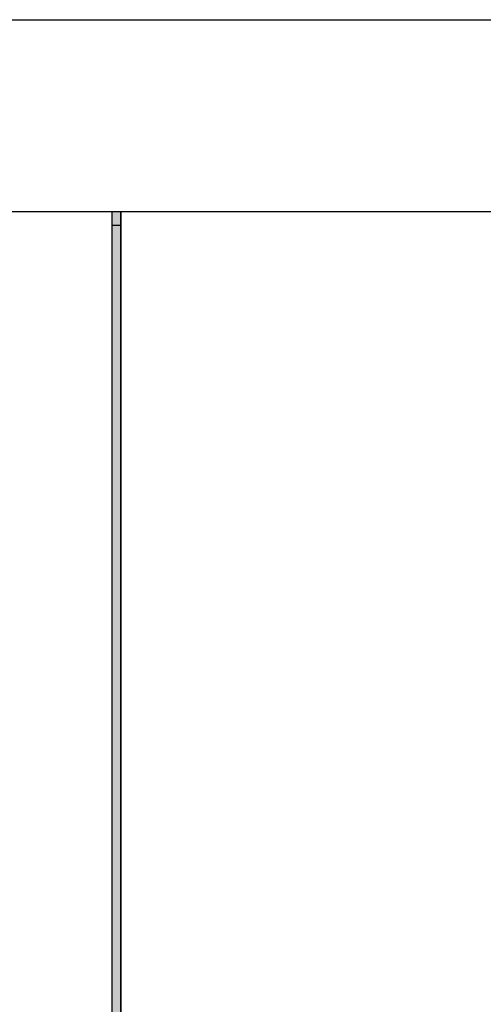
# Model space of a CAD drawing. Header units: millimetres. Extents: x 22865 to 60762, y -18816 to 15611.
# Tile 40 of 256: x 39224 to 39822, y -12252 to -10985. Entities that reach past the tile are written whole.
import ezdxf

# ---------------------------------------------------------------- set-up
doc = ezdxf.new("R2010")
doc.units = ezdxf.units.MM
doc.layers.add('RAMLA', color=2, linetype='Continuous')
doc.layers.add('WYMIARY', color=6, linetype='Continuous')

msp = doc.modelspace()

# ---------------------------------------------------------------- hatches: boundary and pattern name
at = {"layer": 'RAMLA'}
msp.add_hatch(color=12, dxfattribs=at).paths.add_polyline_path([(39343.36, -11231.5), (39354.52, -11231.5), (39354.52, -13304.31), (39343.36, -13304.31)])

# ---------------------------------------------------------------- linework, layer by layer
at = {"layer": 'RAMLA', "color": 12}
for p, q in [((39343.36, -13272.27), (39343.36, -11231.39)), ((39354.52, -13272.27), (39354.52, -11231.39)), ((39343.36, -13321.99), (39343.36, -11249.18)), ((39354.52, -13321.99), (39354.52, -11249.18))]:
    msp.add_line(p, q, dxfattribs=at)
at = {"layer": 'RAMLA', "color": 2}
msp.add_lwpolyline([(32935.14, -11231.39), (40044.04, -11231.39), (40044.04, -15296.39), (32935.14, -15296.39)], close=True, dxfattribs=at)
at = {"layer": 'RAMLA', "color": 12}
msp.add_lwpolyline([(39354.52, -11231.39), (39354.52, -13272.27), (39343.36, -13272.27), (39343.36, -11231.39)], dxfattribs=at)
msp.add_lwpolyline([(39343.36, -11249.18), (39354.52, -11249.18), (39354.52, -13321.99), (39343.36, -13321.99)], close=True, dxfattribs=at)
at = {"layer": 'WYMIARY', "ltscale": 0.2}
msp.add_lwpolyline([(29895.74, -10984.56), (49905.31, -10984.56), (49905.31, -15363.85), (29895.74, -15363.85)], close=True, dxfattribs=at)

doc.saveas('drawing.dxf')
